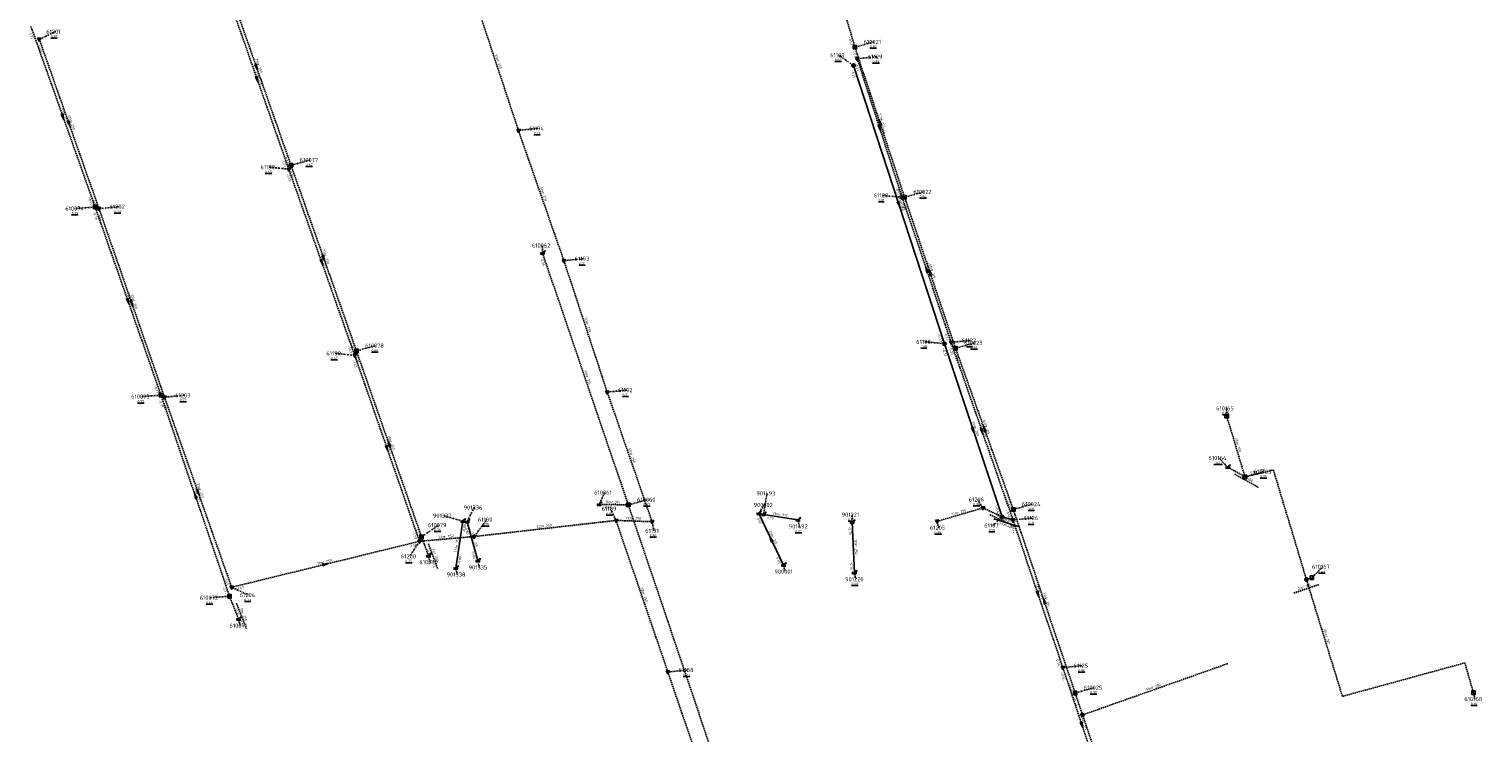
# Model space of a CAD drawing. Extents: x 188323 to 208361, y 565368 to 574910.
# Tile 22 of 256: x 198612 to 199138, y 566830 to 567084. Entities that reach past the tile are written whole.
import ezdxf

# ---------------------------------------------------------------- set-up
doc = ezdxf.new("R2010")
doc.units = 0
doc.linetypes.add('DASHDOT', pattern=[1, 0.5, -0.25, 0, -0.25])
doc.linetypes.add('DASHED', pattern=[0.75, 0.5, -0.25])
doc.layers.get('0').update_dxf_attribs({"linetype": 'CONTINUOUS'})
for name, color, linetype in [('RIO-AFM', 7, 'CONTINUOUS'), ('RIO-BOK', 7, 'CONTINUOUS'), ('RIO-DET', 7, 'CONTINUOUS'), ('RIO-KNP', 7, 'CONTINUOUS'), ('RIO-KNR', 7, 'CONTINUOUS'), ('RIO-LAG', 7, 'CONTINUOUS'), ('RIO-LAG_0B', 7, 'CONTINUOUS'), ('RIO-LAG_1B', 7, 'DASHED'), ('RIO-LAG_2B', 7, 'DASHED'), ('RIO-LEN', 7, 'CONTINUOUS'), ('RIO-MVD', 1, 'CONTINUOUS'), ('RIO-VRB', 6, 'DASHDOT'), ('RIO-VRH', 7, 'CONTINUOUS')]:
    doc.layers.add(name, color=color, linetype=linetype)
doc.styles.add('RIO-TXT', font='isocp.shx')

# ---------------------------------------------------------------- blocks, each defined once
blk = doc.blocks.new('L_VHR')
blk.add_lwpolyline([(-0.5, 0), (0.5, 0), (-0.5, 0.15), (-0.5, -0.15), (0.5, 0)])
blk = doc.blocks.new('K_IPR')
blk.add_lwpolyline([(-0.5, -0.5), (0.5, -0.5), (0.5, 0.5), (-0.5, 0.5)], close=True)
blk.add_solid([(-0.5, 0.5), (0.5, 0.5), (-0.5, -0.5), (0.5, -0.5)])
at = {"style": 'RIO-TXT', "flags": 1}
blk.add_attdef('KNOOPNAAM', (2, 2), '', height=1, dxfattribs=at)
blk = doc.blocks.new('K_UTB')
blk.add_lwpolyline([(0.5, 0.15), (0.5, -0.3), (-0.5, -0.3), (-0.5, 0.15), (-0.45, 0.15), (-0.45, -0.25), (0, -0.25), (0.45, -0.25), (0.45, 0.15)], close=True)
blk.add_lwpolyline([(0.85, 0.6), (0.55, 0.65), (0.614828, 0.459583), (0.850842, 0.598937)])
blk.add_arc((0.85, -0.25), 0.85, 90, 180)
at = {"style": 'RIO-TXT', "flags": 1}
blk.add_attdef('KNOOPNAAM', (2, 2), '', height=1, dxfattribs=at)
blk = doc.blocks.new('K_PUN')
blk.add_lwpolyline([(0.5, 0.5), (-0.5, 0.5), (-0.5, -0.5), (0.5, -0.5)], close=True)
blk.add_solid([(-0.5, -0.5), (0.5, 0.5), (0.5, -0.5)])
at = {"style": 'RIO-TXT', "flags": 1}
blk.add_attdef('KNOOPNAAM', (2, 2), '', height=1, dxfattribs=at)
blk = doc.blocks.new('K_TEE')
for p, q in [((-0.15, 0.25), (0.15, 0.25)), ((0, -0.25), (0, 0.25))]:
    blk.add_line(p, q)
blk.add_circle((0, 0), 0.5)
at = {"style": 'RIO-TXT', "flags": 1}
blk.add_attdef('KNOOPNAAM', (2, 2), '', height=1, dxfattribs=at)
blk = doc.blocks.new('K_IPG')
blk.add_circle((0, 0), 0.5)
for points in [[(0, 0), (-0.5, 0), (-0.433013, 0.25)], [(0, 0), (-0.433013, -0.25), (-0.5, 0)], [(0, 0), (-0.433013, 0.25), (-0.25, 0.433013)], [(0, 0), (-0.25, -0.433013), (-0.433013, -0.25)], [(0, 0), (-0.25, 0.433013), (0, 0.5)], [(0, 0), (0, -0.5), (-0.25, -0.433013)], [(0, 0), (0, 0.5), (0.25, 0.433013)], [(0, 0), (0.25, 0.433013), (0.433013, 0.25)], [(0, 0), (0.433013, 0.25), (0.5, 0)], [(0, 0), (0.5, 0), (0.433013, -0.25)], [(0, 0), (0.433013, -0.25), (0.25, -0.433013)], [(0, 0), (0.25, -0.433013), (0, -0.5)]]:
    blk.add_solid(points)
at = {"style": 'RIO-TXT', "flags": 1}
blk.add_attdef('KNOOPNAAM', (2, 2), '', height=1, dxfattribs=at)
blk = doc.blocks.new('K_IPD')
blk.add_lwpolyline([(-0.496027, 0.307994), (0.503973, 0.307994), (0.003973, -0.558031)], close=True)
blk.add_solid([(-0.496027, 0.307994), (0.503973, 0.307994), (0.003973, -0.558031)])
at = {"style": 'RIO-TXT', "flags": 1}
blk.add_attdef('KNOOPNAAM', (2, 2), '', height=1, dxfattribs=at)
blk = doc.blocks.new('K_FIC')
blk.add_circle((0, 0), 0.0625)
at = {"style": 'RIO-TXT', "flags": 1}
blk.add_attdef('KNOOPNAAM', (2, 2), '', height=1, dxfattribs=at)
blk = doc.blocks.new('944_06______610079____610070_')
at = {"layer": 'RIO-LAG_1B'}
blk.add_line((0, 0), (3.381, -9.221), dxfattribs=at)
at = {"layer": 'RIO-AFM', "style": 'RIO-TXT'}
blk.add_text('r 250', height=0.9, rotation=290.1113, dxfattribs=at).set_placement((1.7884, -3.4242))
at = {"layer": 'RIO-BOK', "style": 'RIO-TXT'}
for p in [(-0.8324, -1.7962), (0.6554, -5.853)]:
    blk.add_text('-0.74', height=0.9, rotation=290.1113, dxfattribs=at).set_placement(p)
at = {"layer": 'RIO-LEN', "style": 'RIO-TXT'}
blk.add_text('7m', height=0.9, rotation=290.1113, dxfattribs=at).set_placement((1.2306, -1.9032))
blk = doc.blocks.new('945_06______610072____610071_')
at = {"layer": 'RIO-LAG_1B'}
blk.add_line((0, 0), (3.613, -9.133), dxfattribs=at)
at = {"layer": 'RIO-AFM', "style": 'RIO-TXT'}
blk.add_text('r 250', height=0.9, rotation=291.5588, dxfattribs=at).set_placement((1.8743, -3.3779))
at = {"layer": 'RIO-BOK', "style": 'RIO-TXT'}
for p in [(-0.7868, -1.8167), (0.8031, -5.8346)]:
    blk.add_text('-0.74', height=0.9, rotation=291.5588, dxfattribs=at).set_placement(p)
at = {"layer": 'RIO-LEN', "style": 'RIO-TXT'}
blk.add_text('9m', height=0.9, rotation=291.5588, dxfattribs=at).set_placement((1.2783, -1.8715))
blk = doc.blocks.new('971_06______610164____610163_')
at = {"layer": 'RIO-LAG_1B'}
blk.add_line((0, 0), (8.56, -4.813), dxfattribs=at)
at = {"layer": 'RIO-AFM', "style": 'RIO-TXT'}
blk.add_text('r 100', height=0.9, rotation=330.6235, dxfattribs=at).set_placement((3.5837, -1.441))
at = {"layer": 'RIO-LEN', "style": 'RIO-TXT'}
blk.add_text('7m', height=0.9, rotation=330.6235, dxfattribs=at).set_placement((2.1715, -0.6472))
blk = doc.blocks.new('972_06______610167____610166_')
at = {"layer": 'RIO-LAG_1B'}
blk.add_line((0, 0), (-9.302, -3.151), dxfattribs=at)
at = {"layer": 'RIO-AFM', "style": 'RIO-TXT'}
blk.add_text('r 100', height=0.9, rotation=378.6931, dxfattribs=at).set_placement((-5.8349, -1.4474))
at = {"layer": 'RIO-LEN', "style": 'RIO-TXT'}
blk.add_text('2m', height=0.9, rotation=378.6931, dxfattribs=at).set_placement((-7.3691, -1.9676))
blk = doc.blocks.new('982_06______61126_____61107_')
at = {"layer": 'RIO-LAG_0B'}
blk.add_line((0, 0), (-9.4, 2.845), dxfattribs=at)
at = {"layer": 'RIO-AFM', "style": 'RIO-TXT'}
blk.add_text('r 315', height=0.9, rotation=343.1433, dxfattribs=at).set_placement((-5.5886, 2.215))
at = {"layer": 'RIO-BOK', "style": 'RIO-TXT'}
for p in [(-8.4653, 1.0998), (-4.3292, -0.1507)]:
    blk.add_text('-0.42', height=0.9, rotation=343.1433, dxfattribs=at).set_placement(p)
at = {"layer": 'RIO-LEN', "style": 'RIO-TXT'}
blk.add_text('4m', height=0.9, rotation=343.1433, dxfattribs=at).set_placement((-7.1393, 2.6839))
blk = doc.blocks.new('983_06______61206_____61107_')
at = {"layer": 'RIO-LAG_2B'}
blk.add_line((0, 0), (8.931, -4.085), dxfattribs=at)
at = {"layer": 'RIO-AFM', "style": 'RIO-TXT'}
blk.add_text('r 250', height=0.9, rotation=335.3903, dxfattribs=at).set_placement((3.6911, -1.1382))
at = {"layer": 'RIO-BOK', "style": 'RIO-TXT'}
blk.add_text('-0.42', height=0.9, rotation=335.3903, dxfattribs=at).set_placement((4.6194, -3.652))
at = {"layer": 'RIO-LEN', "style": 'RIO-TXT'}
blk.add_text('8m', height=0.9, rotation=335.3903, dxfattribs=at).set_placement((2.2178, -0.4645))

msp = doc.modelspace()

# ---------------------------------------------------------------- linework, layer by layer
at = {"layer": 'RIO-LAG'}
for p, q in [((198766.288, 566889.152), (198768.848, 566906.176)), ((198770.432, 566905.984), (198774.256, 566891.776)), ((198884.992, 566890.24), (198876, 566908.992)), ((198890.192, 566906.624), (198877.76, 566908.608)), ((198910.624, 566887.488), (198909.872, 566905.728))]:
    msp.add_line(p, q, dxfattribs=at)
at = {"layer": 'RIO-LAG_0B'}
for p, q in [((198943.296, 566970.368), (198910.304, 567071.104)), ((198943.296, 566970.368), (198964.096, 566907.776)), ((198968.064, 566906.624), (198964.096, 566907.776))]:
    msp.add_line(p, q, dxfattribs=at)
at = {"layer": 'RIO-LAG_1B'}
for p, q in [((198910.832, 567077.76), (198896.288, 567126.4)), ((198681.696, 567105.984), (198706.624, 567035.008)), ((198635.712, 567019.904), (198612.464, 567085.248)), ((198928.816, 567023.424), (198910.832, 567077.76)), ((198706.624, 567035.008), (198730.336, 566967.808)), ((198947.264, 566968.768), (198928.816, 567023.424)), ((198659.552, 566951.808), (198635.712, 567019.904)), ((198828.8, 566912.064), (198797.696, 567003.2)), ((198968.176, 566910.4), (198947.264, 566968.768)), ((198730.336, 566967.808), (198753.904, 566900.48)), ((198684.384, 566878.976), (198659.552, 566951.808)), ((199052.096, 566922.176), (199045.424, 566944.256)), ((199045.824, 566925.696), (199052.096, 566922.176)), ((198828.8, 566912.064), (198818.208, 566912.256)), ((198990.576, 566843.968), (198968.176, 566910.4)), ((198753.904, 566900.48), (198756.416, 566893.632)), ((199076.304, 566885.696), (199074.32, 566885.056)), ((198684.384, 566878.976), (198687.664, 566870.656))]:
    msp.add_line(p, q, dxfattribs=at)
for points in [[(199052.096, 566922.176), (199062.368, 566924.672), (199074.32, 566885.056)], [(198881.328, 566759.744), (198867.84, 566796.736), (198828.8, 566912.064)], [(199074.32, 566885.056), (199087.344, 566842.752), (199131.664, 566854.848), (199134.8, 566844.096)], [(199011.248, 566782.784), (198993.248, 566836.032), (198990.576, 566843.968)]]:
    msp.add_lwpolyline(points, dxfattribs=at)
at = {"layer": 'RIO-LAG_2B'}
for p, q in [((198683.04, 567098.56), (198705.824, 567033.6)), ((198788.992, 567047.616), (198772.816, 567096.448)), ((198615.504, 567080.576), (198637.104, 567019.328)), ((198911.664, 567073.6), (198927.92, 567023.36)), ((198805.456, 567000.448), (198788.992, 567047.616)), ((198705.824, 567033.6), (198729.712, 566966.208)), ((198927.92, 567023.36), (198945.664, 566970.944)), ((198637.104, 567019.328), (198660.832, 566951.04)), ((198821.136, 566952.896), (198805.456, 567000.448)), ((198945.664, 566970.944), (198968.064, 566906.624)), ((198729.712, 566966.208), (198753.152, 566898.88)), ((198837.376, 566905.984), (198821.136, 566952.896)), ((198660.832, 566951.04), (198685.152, 566882.24)), ((198940.656, 566906.112), (198957.184, 566910.976)), ((198957.184, 566910.976), (198964.096, 566907.776)), ((198824.336, 566906.432), (198772.976, 566900.608)), ((198843.088, 566851.584), (198824.336, 566906.432)), ((198824.336, 566906.432), (198837.376, 566905.984)), ((198968.064, 566906.624), (198986.096, 566853.184)), ((198753.152, 566898.88), (198772.976, 566900.608)), ((198685.152, 566882.24), (198753.152, 566898.88)), ((198986.096, 566853.184), (198999.968, 566811.776)), ((199045.648, 566854.528), (198993.248, 566836.032)), ((198861.248, 566798.528), (198843.088, 566851.584))]:
    msp.add_line(p, q, dxfattribs=at)
at = {"layer": 'RIO-VRB'}
for p, q in [((198615.51, 567080.58), (198621.2186, 567083.358)), ((198910.83, 567077.74), (198917.7975, 567079.6687)), ((198910.3, 567071.1), (198905.0381, 567074.8361)), ((198911.66, 567073.58), (198918.735, 567074.28)), ((198789, 567047.63), (198796.075, 567048.33)), ((198706.63, 567034.99), (198713.5975, 567036.9187)), ((198705.83, 567033.61), (198698.755, 567034.3078)), ((198927.92, 567023.39), (198920.845, 567024.0878)), ((198928.82, 567023.45), (198935.7875, 567025.3787)), ((198635.71, 567019.88), (198628.7429, 567019.3491)), ((198637.1, 567019.3), (198644.175, 567020)), ((198797.69, 567003.17), (198797.6897, 567005.945)), ((198805.45, 567000.48), (198812.525, 567001.18)), ((198730.34, 566967.8), (198737.3075, 566969.7287)), ((198943.3, 566970.4), (198936.225, 566971.0978)), ((198945.67, 566970.92), (198952.745, 566971.62)), ((198947.27, 566968.78), (198954.2375, 566970.7087)), ((198729.71, 566966.21), (198722.635, 566966.9078)), ((198821.14, 566952.9), (198828.215, 566953.6)), ((198659.55, 566951.8), (198652.5829, 566951.2691)), ((198660.84, 566951.04), (198667.915, 566951.74)), ((199045.43, 566944.24), (199045.4297, 566947.015)), ((199045.82, 566925.7), (199042.6977, 566929.0186)), ((199052.09, 566922.17), (199059.0575, 566924.0987)), ((198818.2, 566912.28), (198820.2371, 566916.5093)), ((198877.76, 566908.58), (198878.9876, 566916.2477)), ((198770.44, 566906), (198772.977, 566911.0953)), ((198824.34, 566906.44), (198822.3018, 566910.6686)), ((198828.8, 566912.05), (198835.7675, 566913.9787)), ((198876, 566909), (198877.9764, 566912.0558)), ((198957.18, 566910.97), (198955.2029, 566914.0251)), ((198968.17, 566910.41), (198975.1375, 566912.3387)), ((198768.85, 566906.19), (198761.8821, 566908.1165)), ((198772.98, 566900.59), (198777.5272, 566906.7102)), ((198837.37, 566905.99), (198838.0771, 566902.6768)), ((198890.19, 566906.6), (198890.7235, 566904.2716)), ((198909.87, 566905.73), (198909.8697, 566908.505)), ((198940.65, 566906.11), (198941.1835, 566903.7816)), ((198964.1, 566907.8), (198960.8394, 566904.611)), ((198968.06, 566906.6), (198975.135, 566907.3)), ((198753.91, 566900.49), (198760.0369, 566904.7278)), ((198753.15, 566898.86), (198749.6151, 566893.4314)), ((198756.41, 566893.66), (198756.9435, 566891.3316)), ((198774.25, 566891.75), (198774.7835, 566889.4216)), ((198885, 566890.24), (198885.5335, 566887.9116)), ((199076.3, 566885.7), (199080.1874, 566889.6624)), ((198766.29, 566889.18), (198766.8235, 566886.8516)), ((198910.62, 566887.48), (198911.1535, 566885.1516)), ((198684.38, 566879), (198677.4129, 566878.4691)), ((198685.16, 566882.25), (198691.2869, 566879.4122)), ((198687.67, 566870.67), (198688.2035, 566868.3416)), ((198986.1, 566853.16), (198993.175, 566853.86)), ((198843.09, 566851.57), (198850.165, 566852.27)), ((198990.58, 566843.98), (198997.5475, 566845.9087)), ((199134.8, 566844.1), (199135.3335, 566841.7716))]:
    msp.add_line(p, q, dxfattribs=at)

# ---------------------------------------------------------------- block references
at = {"layer": 'RIO-DET'}
for name, p in [('971_06______610164____610163_', (199048.32, 566923.2)), ('983_06______61206_____61107_', (198959.68, 566908.48)), ('982_06______61126_____61107_', (198970.56, 566904.128)), ('944_06______610079____610070_', (198756.416, 566897.984)), ('972_06______610167____610166_', (199078.8, 566883.2)), ('945_06______610072____610071_', (198686.88, 566876.48))]:
    msp.add_blockref(name, p, dxfattribs=at)
at = {"layer": 'RIO-KNP', "xscale": 1.25, "yscale": 1.25, "zscale": 1.25}
for name, p in [('K_IPD', (198615.504, 567080.576)), ('K_IPR', (198910.832, 567077.76)), ('K_IPD', (198911.664, 567073.6)), ('K_IPG', (198910.304, 567071.104)), ('K_IPD', (198788.992, 567047.616)), ('K_IPD', (198705.824, 567033.6)), ('K_IPR', (198706.624, 567035.008)), ('K_IPD', (198927.92, 567023.36)), ('K_IPR', (198928.816, 567023.424)), ('K_IPR', (198635.712, 567019.904)), ('K_IPD', (198637.104, 567019.328)), ('K_UTB', (198797.696, 567003.2)), ('K_IPD', (198805.456, 567000.448)), ('K_IPR', (198730.336, 566967.808)), ('K_IPG', (198943.296, 566970.368)), ('K_IPD', (198945.664, 566970.944)), ('K_IPR', (198947.264, 566968.768)), ('K_IPD', (198729.712, 566966.208)), ('K_IPD', (198821.136, 566952.896)), ('K_IPR', (198659.552, 566951.808)), ('K_IPD', (198660.832, 566951.04)), ('K_PUN', (199045.424, 566944.256)), ('K_UTB', (199045.824, 566925.696)), ('K_PUN', (199052.096, 566922.176)), ('K_UTB', (198818.208, 566912.256)), ('K_IPR', (198828.8, 566912.064)), ('K_IPD', (198957.184, 566910.976)), ('K_IPR', (198968.176, 566910.4)), ('K_UTB', (198768.848, 566906.176)), ('K_UTB', (198770.432, 566905.984)), ('K_IPD', (198824.336, 566906.432)), ('K_IPD', (198837.376, 566905.984)), ('K_UTB', (198876, 566908.992)), ('K_UTB', (198877.76, 566908.608)), ('K_UTB', (198890.192, 566906.624)), ('K_UTB', (198909.872, 566905.728)), ('K_IPD', (198940.656, 566906.112)), ('K_IPG', (198964.096, 566907.776)), ('K_IPD', (198968.064, 566906.624)), ('K_IPR', (198753.904, 566900.48)), ('K_IPD', (198772.976, 566900.608)), ('K_IPD', (198753.152, 566898.88)), ('K_UTB', (198756.416, 566893.632)), ('K_UTB', (198766.288, 566889.152)), ('K_UTB', (198774.256, 566891.776)), ('K_UTB', (198884.992, 566890.24)), ('K_UTB', (198910.624, 566887.488)), ('K_TEE', (199074.32, 566885.056)), ('K_PUN', (199076.304, 566885.696)), ('K_IPR', (198684.384, 566878.976)), ('K_IPD', (198685.152, 566882.24)), ('K_UTB', (198687.664, 566870.656)), ('K_IPD', (198986.096, 566853.184)), ('K_FIC', (199045.648, 566854.528)), ('K_IPD', (198843.088, 566851.584)), ('K_IPR', (198990.576, 566843.968)), ('K_PUN', (199134.8, 566844.096)), ('K_TEE', (198993.248, 566836.032))]:
    msp.add_blockref(name, p, dxfattribs=at)
at = {"layer": 'RIO-VRH', "xscale": 2, "yscale": 2, "zscale": 2}
for p, rotation in [((198694.16, 567070.485), 289.3644), ((198694.435, 567066.07), 289.3506), ((198624.085, 567052.565), 289.5859), ((198626.305, 567049.94), 289.4153), ((198919.79, 567048.485), 287.958), ((198919.825, 567050.595), 108.3408), ((198926.8, 567020.75), 288.1516), ((198717.77, 566999.91), 289.5165), ((198718.485, 567001.395), 289.444), ((198936.795, 566997.155), 468.6973), ((198938.045, 566996.115), 108.6557), ((198647.63, 566985.84), 289.3062), ((198648.97, 566985.17), 289.1842), ((198953.7, 566939.1), 288.3872), ((198956.865, 566938.76), 289.2003), ((198957.72, 566939.595), 109.7075), ((198741.43, 566932.535), 289.1967), ((198742.125, 566934.145), 469.3059), ((198671.965, 566915.4), 108.8402), ((198673, 566916.645), 289.4776), ((198880.5, 566899.62), 115.6356), ((198719.155, 566890.555), 13.7271), ((198977.08, 566879.88), 288.6606), ((198979.375, 566877.195), 108.6489), ((198993.035, 566832.47), 288.5377)]:
    msp.add_blockref('L_VHR', p, dxfattribs=dict(at, rotation=rotation))

# ---------------------------------------------------------------- texts
at = {"layer": 'RIO-AFM', "style": 'RIO-TXT'}
for s, rotation, p in [('r 250', 289.3644, (198694.3851, 567071.4231)), ('r 250', 288.3471, (198781.1396, 567072.9816)), ('r 250', 289.3506, (198694.6585, 567067.0072)), ('r 250', 289.5859, (198624.3047, 567053.5034)), ('r 250', 289.4153, (198626.5263, 567050.877)), ('r 250', 287.958, (198920.0313, 567049.415)), ('r 315', 288.3408, (198920.0615, 567051.5269)), ('r 250', 289.2403, (198797.4446, 567024.9899)), ('r 160', 288.1516, (198927.1385, 567021.4296)), ('r 250', 289.5165, (198717.9915, 567000.8483)), ('r 250', 289.444, (198718.7076, 567002.3331)), ('r 250', 288.6973, (198937.0251, 566998.0882)), ('r 315', 288.6557, (198938.2765, 566997.0484)), ('r 250', 289.3062, (198647.8551, 566986.7776)), ('r 250', 289.1842, (198649.1972, 566986.1071)), ('r 250', 288.2578, (198813.5307, 566977.621)), ('r 315', 288.858, (198813.4847, 566958.5482)), ('r 200', 288.3872, (198953.9383, 566940.0331)), ('r 250', 289.2003, (198957.0906, 566939.6968)), ('r 315', 289.7076, (198957.9355, 566940.5333)), ('r 250', 289.1967, (198741.6567, 566933.472)), ('r 250', 289.3059, (198742.3499, 566935.0825)), ('r 100', 286.7995, (199049.011, 566934.1276)), ('r 250', 289.0918, (198829.4769, 566930.3793)), ('r 100', 13.5618, (199056.325, 566923.706)), ('r 250', 288.8402, (198672.1991, 566916.3364)), ('r 250', 289.4776, (198673.2226, 566917.5833)), ('r 315', 358.7571, (198822.7006, 566912.6853)), ('r 250', 358.0222, (198830.0622, 566906.7463)), ('r 315', 350.9502, (198883.2537, 566908.2147)), ('r 250', 16.3823, (198947.9966, 566908.7912)), ('r 250', 4.9854, (198762.2145, 566900.1527)), ('r 250', 366.4974, (198797.7965, 566903.9359)), ('r 315', 295.6356, (198880.6058, 566900.5695)), ('r 315', 81.433, (198766.955, 566896.9582)), ('r 315', 284.9765, (198772.6227, 566899.7882)), ('r 250', 272.3621, (198910.7166, 566897.4355)), ('r 250', 13.7271, (198718.2493, 566890.8484)), ('r 250', 288.8734, (198833.943, 566879.9393)), ('r 315', 288.6606, (198977.3109, 566880.8135)), ('r 315', 288.6489, (198979.6103, 566878.1296)), ('r 100', 287.1234, (199081.1619, 566864.5577)), ('r 200', 379.4049, (199018.5137, 566845.5084)), ('r 315', 288.5377, (198993.2641, 566833.4017))]:
    msp.add_text(s, height=0.9, rotation=rotation, dxfattribs=at).set_placement(p)
at = {"layer": 'RIO-BOK', "style": 'RIO-TXT'}
for s, rotation, p in [('-0.73', 289.5859, (198611.6112, 567083.4615)), ('-0.57', 286.6537, (198908.3426, 567081.2751)), ('-0.69', 289.4153, (198614.6558, 567078.794)), ('-0.57', 288.3408, (198909.9425, 567075.9703)), ('-0.24', 288.1516, (198909.4066, 567069.3333)), ('-0.21', 287.958, (198910.7607, 567071.8163)), ('-1.07', 289.3506, (198703.1899, 567037.0278)), ('-0.74', 289.3644, (198703.9928, 567038.409)), ('-1.07', 289.5165, (198704.979, 567031.8225)), ('-0.74', 289.444, (198705.7767, 567033.2036)), ('-0.27', 287.958, (198925.354, 567026.868)), ('-0.56', 288.3408, (198926.2335, 567026.9115)), ('-0.76', 289.5859, (198633.056, 567023.2876)), ('-1.00', 289.4153, (198634.4537, 567022.714)), ('-0.27', 288.6973, (198927.0435, 567021.6149)), ('-0.56', 288.6557, (198927.9422, 567021.6755)), ('-0.76', 289.3062, (198634.8524, 567018.0956)), ('-1.00', 289.1842, (198636.2386, 567017.5175)), ('-0.26', 288.858, (198796.8185, 567001.3924)), ('-0.33', 288.1516, (198940.7543, 566973.8799)), ('-0.23', 288.6973, (198943.061, 566974.365)), ('-1.43', 289.5165, (198727.0615, 566969.621)), ('-0.75', 289.444, (198727.6956, 566971.2147)), ('-0.33', 288.3872, (198942.4139, 566968.6296)), ('-0.55', 288.6557, (198944.6648, 566972.2276)), ('-0.23', 289.2003, (198944.8091, 566969.1372)), ('-1.43', 289.1967, (198728.849, 566964.4273)), ('-0.75', 289.3059, (198729.4824, 566966.0156)), ('-0.55', 289.7076, (198946.4249, 566966.9897)), ('-0.77', 289.3062, (198656.9144, 566955.221)), ('-1.35', 289.1842, (198658.2118, 566954.4666)), ('-0.77', 288.8402, (198658.6779, 566950.0227)), ('-1.35', 289.4776, (198659.9878, 566949.2531)), ('-0.68', 358.7571, (198819.57, 566910.8508)), ('-0.42', 288.3872, (198961.516, 566911.2613)), ('-0.52', 289.7076, (198965.5043, 566913.8107)), ('0.81', 295.6356, (198875.3444, 566907.132)), ('0.79', 350.9502, (198878.9231, 566906.978)), ('-0.44', 289.2003, (198965.4283, 566910.0251)), ('-0.52', 288.6489, (198967.292, 566908.6356)), ('-1.59', 289.1967, (198750.5205, 566902.2858)), ('-0.74', 289.3059, (198751.2739, 566903.9108)), ('-0.80', 81.433, (198769.6241, 566901.9265)), ('-0.80', 284.9765, (198769.4502, 566904.2855)), ('-0.70', 272.3621, (198908.5296, 566904.2731)), ('-0.44', 288.6606, (198967.1824, 566904.8254)), ('-1.56', 13.7271, (198749.4987, 566896.5268)), ('-0.80', 284.9765, (198771.845, 566895.3509)), ('-0.80', 81.433, (198767.8827, 566890.3558)), ('0.83', 295.6356, (198882.208, 566892.8485)), ('-0.70', 272.3621, (198909.0618, 566891.5192)), ('-1.45', 289.4776, (198682.5146, 566885.6633)), ('-0.74', 288.8402, (198681.775, 566882.4437)), ('-1.47', 13.7271, (198686.852, 566881.2222)), ('-0.56', 288.6606, (198983.4936, 566856.6076)), ('-0.56', 288.5377, (198985.2186, 566851.3873)), ('-0.40', 288.6489, (198987.9827, 566847.4303)), ('-0.40', 288.6373, (198989.7017, 566842.2058))]:
    msp.add_text(s, height=0.9, rotation=rotation, dxfattribs=at).set_placement(p)
at = {"layer": 'RIO-KNR', "style": 'RIO-TXT'}
for s, p in [('61201', (198618.0311, 567082.608)), ('610021', (198913.9725, 567078.9187)), ('61109', (198901.8506, 567074.0861)), ('61129', (198915.5475, 567073.53)), ('61194', (198792.8875, 567047.58)), ('610077', (198709.7725, 567036.1687)), ('61198', (198695.5675, 567033.5578)), ('61128', (198917.6575, 567023.3378)), ('610022', (198931.9625, 567024.6287)), ('610074', (198624.9179, 567018.5991)), ('61202', (198640.9875, 567019.25)), ('610062', (198793.8647, 567005.195)), ('61193', (198809.3375, 567000.43)), ('610078', (198733.4825, 566968.9787)), ('61108', (198933.0375, 566970.3478)), ('61127', (198949.5575, 566970.87)), ('610023', (198950.4125, 566969.9587)), ('61199', (198719.4475, 566966.1578)), ('61192', (198825.0275, 566952.85)), ('610073', (198648.7579, 566950.5191)), ('61203', (198664.7275, 566950.99)), ('610165', (199041.6047, 566946.265)), ('610164', (199038.8727, 566928.2686)), ('610163', (199055.2325, 566923.3487)), ('610061', (198816.4121, 566915.7593)), ('901493', (198875.1626, 566915.4977)), ('901336', (198769.152, 566910.3453)), ('61189', (198819.1143, 566909.9186)), ('610060', (198831.9425, 566913.2287)), ('900002', (198874.1514, 566911.3058)), ('61206', (198952.0154, 566913.2751)), ('610024', (198971.3125, 566911.5887)), ('610079', (198756.2119, 566903.9778)), ('901337', (198758.0571, 566907.3665)), ('61190', (198774.3397, 566905.9602)), ('901221', (198906.0447, 566907.755)), ('61107', (198957.6519, 566903.861)), ('61126', (198971.9475, 566906.55)), ('61191', (198834.8896, 566901.9268)), ('901492', (198886.8985, 566903.5216)), ('61205', (198937.996, 566903.0316)), ('61200', (198746.4276, 566892.6814)), ('610070', (198753.1185, 566890.5816)), ('901335', (198770.9585, 566888.6716)), ('610167', (199076.3624, 566888.9124)), ('901338', (198762.9985, 566886.1016)), ('900001', (198881.7085, 566887.1616)), ('901220', (198907.3285, 566884.4016)), ('610072', (198673.5879, 566877.7191)), ('61204', (198688.0994, 566878.6622)), ('610071', (198684.3785, 566867.5916)), ('61188', (198846.9775, 566851.52)), ('61125', (198989.9875, 566853.11)), ('610025', (198993.7225, 566845.1587)), ('610168', (199131.5085, 566841.0216))]:
    msp.add_text(s, height=1.5, dxfattribs=at).set_placement(p)
at = {"layer": 'RIO-LEN', "style": 'RIO-TXT'}
for s, rotation, p in [('75m', 289.3644, (198693.6679, 567073.4606)), ('51m', 288.3471, (198780.4586, 567075.0315)), ('69m', 289.3506, (198693.9417, 567069.0448)), ('69m', 289.5859, (198623.5796, 567055.5381)), ('65m', 289.4153, (198625.8072, 567052.9138)), ('57m', 288.3408, (198919.3807, 567053.5769)), ('53m', 287.958, (198919.3643, 567051.4694)), ('50m', 289.2403, (198796.7318, 567027.0289)), ('106m', 288.1516, (198926.296, 567023.9948)), ('72m', 289.5165, (198717.2689, 567002.8838)), ('71m', 289.444, (198717.9875, 567004.3696)), ('55m', 288.6973, (198936.3317, 567000.1339)), ('58m', 288.6557, (198937.5845, 566999.0946)), ('72m', 289.3062, (198647.14, 566988.8157)), ('72m', 289.1842, (198648.4864, 566988.1468)), ('50m', 288.2578, (198812.8529, 566979.6719)), ('96m', 288.858, (198812.7855, 566960.5919)), ('66m', 288.3872, (198953.256, 566942.0824)), ('62m', 289.7076, (198957.206, 566942.5664)), ('71m', 289.3059, (198741.6347, 566937.1207)), ('68m', 289.2003, (198956.3792, 566941.7363)), ('71m', 289.1967, (198740.9454, 566935.5115)), ('50m', 289.0918, (198828.7694, 566932.4201)), ('23m', 286.7995, (199048.3856, 566936.1951)), ('52m', 13.5618, (199054.2252, 566923.1995)), ('77m', 288.8402, (198671.5005, 566918.3803)), ('73m', 289.4776, (198672.5013, 566919.6194)), ('11m', 358.7571, (198820.5411, 566912.7308)), ('13m', 358.0222, (198827.9035, 566906.8195)), ('13m', 350.9502, (198881.1204, 566908.5532)), ('17m', 16.3823, (198945.9243, 566908.1819)), ('20m', 4.9854, (198760.0627, 566899.965)), ('15m', 284.9765, (198772.0635, 566901.8746)), ('52m', 366.4974, (198795.6506, 566903.69)), ('21m', 295.6356, (198879.6703, 566902.5164)), ('17m', 81.433, (198766.6335, 566894.8223)), ('18m', 272.3621, (198910.6265, 566899.5936)), ('70m', 13.7271, (198716.151, 566890.3358)), ('58m', 288.8734, (198833.2433, 566881.9828)), ('56m', 288.6606, (198976.6188, 566882.8596)), ('70m', 288.6489, (198978.9186, 566880.1758)), ('101m', 287.1234, (199080.3656, 566867.1376)), ('56m', 379.4049, (199016.4769, 566844.7894)), ('44m', 288.5377, (198992.5763, 566835.4493))]:
    msp.add_text(s, height=0.9, rotation=rotation, dxfattribs=at).set_placement(p)
at = {"layer": 'RIO-MVD', "style": 'RIO-TXT'}
for s, p in [('%%U0.81', (198619.6886, 567081.208)), ('%%U0.87', (198916.2675, 567077.5187)), ('%%U0.88', (198903.5081, 567072.6861)), ('%%U0.89', (198917.205, 567072.13)), ('%%U0.72', (198794.545, 567046.18)), ('%%U0.69', (198697.225, 567032.1578)), ('%%U0.67', (198712.0675, 567034.7687)), ('%%U1.00', (198919.315, 567021.9378)), ('%%U0.94', (198934.2575, 567023.2287)), ('%%U0.75', (198627.2129, 567017.1991)), ('%%U0.79', (198642.645, 567017.85)), ('%%U0.71', (198810.995, 566999.03)), ('%%U0.64', (198735.7775, 566967.5787)), ('%%U1.08', (198934.695, 566968.9478)), ('%%U1.03', (198951.215, 566969.47)), ('%%U0.99', (198952.7075, 566968.5587)), ('%%U0.67', (198721.105, 566964.7578)), ('%%U0.77', (198651.0529, 566949.1191)), ('%%U0.77', (198666.385, 566949.59)), ('%%U0.71', (198826.685, 566951.45)), ('%%U0.85', (199043.8997, 566944.865)), ('%%U-0.42', (199040.7852, 566926.8686)), ('%%U0.35', (199057.5275, 566921.9487)), ('%%U0.67', (198834.2375, 566911.8287)), ('%%U0.96', (198953.6729, 566911.8751)), ('%%U1.08', (198973.6075, 566910.1887)), ('%%U0.75', (198775.9972, 566904.5602)), ('%%U0.81', (198820.7718, 566908.5186)), ('%%U0.65', (198908.3397, 566906.355)), ('%%U1.10', (198973.605, 566905.15)), ('%%U0.76', (198758.5069, 566902.5778)), ('%%U0.86', (198836.5471, 566900.5268)), ('%%U0.27', (198889.1935, 566902.1216)), ('%%U0.89', (198939.6535, 566901.6316)), ('%%U0.91', (198959.3094, 566902.461)), ('%%U0.75', (198748.0851, 566891.2814)), ('%%U0.40', (199078.6574, 566887.5124)), ('%%U0.60', (198909.6235, 566883.0016)), ('%%U0.64', (198675.8829, 566876.3191)), ('%%U0.73', (198689.7569, 566877.2622)), ('%%U0.96', (198991.645, 566851.71)), ('%%U0.73', (198848.635, 566850.12)), ('%%U0.92', (198996.0175, 566843.7587)), ('%%U0.30', (199133.8035, 566839.6216))]:
    msp.add_text(s, height=0.9, dxfattribs=at).set_placement(p)

doc.saveas('drawing.dxf')
